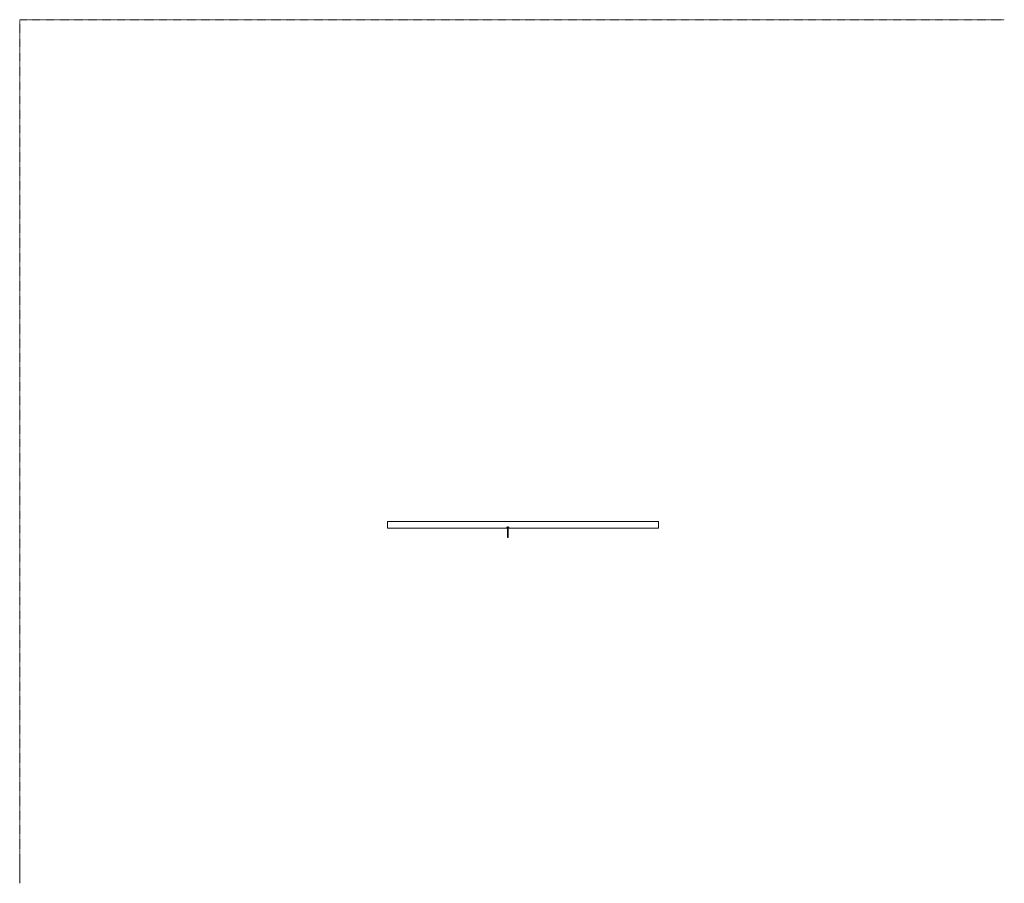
# Model space of a CAD drawing. Header units: millimetres. Extents: x -15489 to 15034, y -13406 to 13375.
import ezdxf

# ---------------------------------------------------------------- set-up
doc = ezdxf.new("R2010")
doc.units = ezdxf.units.MM
doc.linetypes.add('Centre', pattern=[31.75, 6.35, -4.75, 15.9, -4.75])
for name, color, linetype, lineweight in [('A-FLOR-LEVL', 51, 'Continuous', 9), ('A-WALL', 113, 'Continuous', 9), ('P-SANR-FIXT', 6, 'Continuous', 9)]:
    doc.layers.add(name, color=color, linetype=linetype, lineweight=lineweight)

# ---------------------------------------------------------------- blocks, each defined once
blk = doc.blocks.new('FFAS9909-000440BF0_REVIT - Wall Mounted Shower Arm_Matt Black-407298-_3D_')
at = {"layer": 'P-SANR-FIXT'}
mesh = blk.add_polyface(dxfattribs=at)
corners = [(125, 397, 752), (117, 393, 752), (113, 385, 752), (117, 377, 752), (125, 373, 752), (125, 373, 772), (121, 374, 772), (117, 376, 772), (115, 379, 772), (113, 383, 772), (113, 387, 772), (115, 391, 772), (117, 394, 772), (121, 396, 772), (125, 397, 772)]
mesh.append_faces([[corners[k] for k in face] for face in [(3, 8, 2), (10, 2, 9), (2, 11, 1)]], dxfattribs={"vtx0": -1, "vtx1": -1})
mesh.append_faces([[corners[k] for k in face] for face in [(6, 3, 4), (3, 6, 7), (13, 0, 1)]], dxfattribs={"vtx0": -1, "vtx2": -1})
mesh.append_faces([[corners[k] for k in face] for face in [(7, 8, 3), (8, 9, 2), (11, 12, 1), (12, 13, 1), (10, 11, 2)]], dxfattribs={"vtx1": -1, "vtx2": -1})
mesh.append_faces([[corners[k] for k in face] for face in [(4, 5, 6), (13, 14, 0)]], dxfattribs={"vtx2": -1})
mesh = blk.add_polyface(dxfattribs=at)
corners = [(125, 373, 752), (117, 377, 752), (113, 385, 752), (117, 393, 752), (125, 397, 752), (125, 395, 752), (122, 395, 752), (120, 394, 752), (118, 392, 752), (116, 390, 752), (115, 388, 752), (114, 385, 752), (115, 382, 752), (116, 380, 752), (118, 378, 752), (120, 376, 752), (122, 375, 752), (125, 374, 752)]
mesh.append_faces([[corners[k] for k in face] for face in [(8, 3, 7)]], dxfattribs={"vtx0": -1, "vtx1": -1})
mesh.append_faces([[corners[k] for k in face] for face in [(3, 8, 9), (1, 15, 16, 0), (2, 12, 13, 1), (2, 11, 12), (1, 14, 15)]], dxfattribs={"vtx0": -1, "vtx2": -1})
mesh.append_faces([[corners[k] for k in face] for face in [(17, 0, 16)]], dxfattribs={"vtx1": -1})
mesh.append_faces([[corners[k] for k in face] for face in [(10, 11, 2), (13, 14, 1)]], dxfattribs={"vtx1": -1, "vtx2": -1})
mesh.append_faces([[corners[k] for k in face] for face in [(3, 4, 6, 7), (2, 3, 9, 10)]], dxfattribs={"vtx1": -1, "vtx3": -1})
mesh.append_faces([[corners[k] for k in face] for face in [(4, 5, 6)]], dxfattribs={"vtx2": -1})
mesh = blk.add_polyface(dxfattribs=at)
corners = [(125, 373, 772), (125, 368, 783), (125, 357, 788), (121, 357, 789), (117, 357, 791), (115, 357, 794), (113, 357, 798), (113, 357, 802), (115, 357, 806), (117, 357, 809), (121, 357, 811), (125, 357, 812), (125, 377, 807), (125, 392, 792), (125, 397, 772), (121, 396, 772), (117, 394, 772), (115, 391, 772), (113, 387, 772), (113, 383, 772), (115, 379, 772), (117, 376, 772), (121, 374, 772), (125, 366, 810), (125, 395, 781), (125, 361, 811), (125, 396, 776), (113, 382, 788), (113, 372, 797), (115, 389, 783), (117, 373, 781), (125, 363, 786), (114, 368, 804), (114, 380, 780), (115, 364, 791), (115, 392, 779), (118, 363, 809), (115, 371, 788), (125, 371, 808), (119, 373, 807), (125, 384, 799), (117, 379, 802), (117, 384, 796), (113, 378, 794), (116, 388, 791), (113, 365, 798), (125, 371, 778), (125, 393, 786), (125, 381, 803), (125, 388, 796)]
mesh.append_faces([[corners[k] for k in face] for face in [(4, 34, 3), (16, 26, 15), (21, 33, 20), (2, 34, 31), (17, 35, 16), (19, 35, 18), (5, 45, 4), (23, 36, 25), (7, 32, 6), (9, 36, 8), (3, 34, 2), (6, 45, 5), (47, 29, 13), (40, 41, 48)]], dxfattribs={"vtx0": -1, "vtx1": -1})
mesh.append_faces([[corners[k] for k in face] for face in [(19, 33, 29), (19, 29, 35), (39, 41, 32), (41, 39, 12), (29, 47, 35), (30, 27, 33), (7, 36, 32), (34, 28, 37), (33, 22, 30), (31, 34, 37), (32, 28, 45), (45, 6, 32), (28, 34, 45), (44, 27, 42), (25, 36, 9), (38, 39, 36), (29, 33, 27), (27, 30, 37), (16, 35, 24), (44, 13, 29), (37, 28, 43), (1, 37, 30), (43, 41, 42), (36, 39, 32), (29, 27, 44), (41, 28, 32), (42, 41, 40), (43, 42, 27), (37, 43, 27), (41, 43, 28), (44, 42, 49), (4, 45, 34)]], dxfattribs={"vtx0": -1, "vtx1": -1, "vtx2": -1})
mesh.append_faces([[corners[k] for k in face] for face in [(33, 19, 20), (33, 21, 22), (30, 0, 46), (37, 1, 31), (41, 12, 48), (36, 23, 38), (42, 40, 49)]], dxfattribs={"vtx0": -1, "vtx2": -1})
mesh.append_faces([[corners[k] for k in face] for face in [(24, 26, 16), (22, 0, 30), (17, 18, 35), (9, 10, 25), (7, 8, 36), (38, 12, 39), (49, 13, 44), (46, 1, 30), (47, 24, 35)]], dxfattribs={"vtx1": -1, "vtx2": -1})
mesh.append_faces([[corners[k] for k in face] for face in [(26, 14, 15), (10, 11, 25)]], dxfattribs={"vtx2": -1})
mesh = blk.add_polyface(dxfattribs=at)
corners = [(125, 85, 812), (125, 357, 812), (121, 357, 811), (117, 357, 809), (115, 357, 806), (113, 357, 802), (113, 357, 798), (115, 357, 794), (117, 357, 791), (121, 357, 789), (125, 357, 788), (125, 85, 788), (122, 85, 788), (119, 85, 790), (117, 85, 792), (115, 85, 794), (113, 85, 797), (113, 85, 800), (113, 85, 803), (115, 85, 806), (117, 85, 808), (119, 85, 810), (122, 85, 812)]
mesh.append_faces([[corners[k] for k in face] for face in [(6, 17, 5), (7, 16, 6)]], dxfattribs={"vtx0": -1, "vtx1": -1})
mesh.append_faces([[corners[k] for k in face] for face in [(2, 21, 22), (3, 20, 21), (4, 19, 20), (5, 17, 18), (13, 8, 9), (14, 7, 8), (12, 9, 10), (7, 15, 16), (7, 14, 15), (9, 12, 13)]], dxfattribs={"vtx0": -1, "vtx2": -1})
mesh.append_faces([[corners[k] for k in face] for face in [(1, 2, 22), (4, 5, 18), (3, 4, 20), (2, 3, 21), (18, 19, 4), (16, 17, 6), (13, 14, 8)]], dxfattribs={"vtx1": -1, "vtx2": -1})
mesh.append_faces([[corners[k] for k in face] for face in [(22, 0, 1), (10, 11, 12)]], dxfattribs={"vtx2": -1})
mesh = blk.add_polyface(dxfattribs=at)
corners = [(125, 395, 742), (116, 390, 742), (116, 380, 742), (125, 374, 742), (125, 374, 752), (122, 375, 752), (120, 376, 752), (118, 378, 752), (116, 380, 752), (115, 382, 752), (114, 385, 752), (115, 388, 752), (116, 390, 752), (118, 392, 752), (120, 394, 752), (122, 395, 752), (125, 395, 752)]
mesh.append_faces([[corners[k] for k in face] for face in [(7, 2, 6), (3, 6, 2), (13, 1, 12), (1, 14, 0), (14, 1, 13), (15, 0, 14)]], dxfattribs={"vtx0": -1, "vtx1": -1})
mesh.append_faces([[corners[k] for k in face] for face in [(2, 9, 10), (1, 10, 11), (10, 1, 2)]], dxfattribs={"vtx0": -1, "vtx2": -1})
mesh.append_faces([[corners[k] for k in face] for face in [(5, 6, 3), (8, 9, 2), (7, 8, 2), (11, 12, 1)]], dxfattribs={"vtx1": -1, "vtx2": -1})
mesh.append_faces([[corners[k] for k in face] for face in [(3, 4, 5), (15, 16, 0)]], dxfattribs={"vtx2": -1})
mesh = blk.add_polyface(dxfattribs=at)
corners = [(125, 374, 742), (116, 380, 742), (116, 390, 742), (125, 395, 742), (125, 385, 742)]
mesh.append_faces([[corners[k] for k in face] for face in [(2, 3, 4)]], dxfattribs={"vtx2": -1})
mesh.append_faces([[corners[k] for k in face] for face in [(4, 0, 1, 2)]], dxfattribs={"vtx3": -1})
mesh = blk.add_polyface(dxfattribs=at)
corners = [(125, 373, 772), (125, 373, 752), (133, 377, 752), (137, 385, 752), (133, 393, 752), (125, 397, 752), (125, 397, 772), (129, 396, 772), (133, 394, 772), (135, 391, 772), (137, 387, 772), (137, 383, 772), (135, 379, 772), (133, 376, 772), (129, 374, 772)]
mesh.append_faces([[corners[k] for k in face] for face in [(4, 9, 3), (11, 3, 10), (3, 12, 2)]], dxfattribs={"vtx0": -1, "vtx1": -1})
mesh.append_faces([[corners[k] for k in face] for face in [(7, 4, 5), (4, 7, 8), (14, 1, 2)]], dxfattribs={"vtx0": -1, "vtx2": -1})
mesh.append_faces([[corners[k] for k in face] for face in [(8, 9, 4), (9, 10, 3), (12, 13, 2), (13, 14, 2), (11, 12, 3)]], dxfattribs={"vtx1": -1, "vtx2": -1})
mesh.append_faces([[corners[k] for k in face] for face in [(5, 6, 7), (14, 0, 1)]], dxfattribs={"vtx2": -1})
mesh = blk.add_polyface(dxfattribs=at)
corners = [(125, 397, 752), (133, 393, 752), (137, 385, 752), (133, 377, 752), (125, 373, 752), (125, 374, 752), (128, 375, 752), (130, 376, 752), (132, 378, 752), (134, 380, 752), (135, 382, 752), (135, 385, 752), (135, 388, 752), (134, 390, 752), (132, 392, 752), (130, 394, 752), (128, 395, 752), (125, 395, 752)]
mesh.append_faces([[corners[k] for k in face] for face in [(6, 4, 5)]], dxfattribs={"vtx0": -1})
mesh.append_faces([[corners[k] for k in face] for face in [(9, 3, 8)]], dxfattribs={"vtx0": -1, "vtx1": -1})
mesh.append_faces([[corners[k] for k in face] for face in [(1, 13, 14), (2, 12, 13, 1), (16, 0, 1, 15)]], dxfattribs={"vtx0": -1, "vtx2": -1})
mesh.append_faces([[corners[k] for k in face] for face in [(17, 0, 16)]], dxfattribs={"vtx1": -1})
mesh.append_faces([[corners[k] for k in face] for face in [(11, 12, 2), (14, 15, 1), (7, 8, 3), (10, 11, 2)]], dxfattribs={"vtx1": -1, "vtx2": -1})
mesh.append_faces([[corners[k] for k in face] for face in [(9, 10, 2, 3), (6, 7, 3, 4)]], dxfattribs={"vtx1": -1, "vtx3": -1})
mesh = blk.add_polyface(dxfattribs=at)
corners = [(125, 357, 788), (125, 368, 783), (125, 373, 772), (129, 374, 772), (133, 376, 772), (135, 379, 772), (137, 383, 772), (137, 387, 772), (135, 391, 772), (133, 394, 772), (129, 396, 772), (125, 397, 772), (125, 392, 792), (125, 377, 807), (125, 357, 812), (129, 357, 811), (133, 357, 809), (135, 357, 806), (137, 357, 802), (137, 357, 798), (135, 357, 794), (133, 357, 791), (129, 357, 789), (125, 395, 781), (125, 366, 810), (125, 396, 776), (125, 361, 811), (137, 382, 788), (137, 372, 797), (135, 389, 783), (133, 373, 781), (125, 363, 786), (136, 368, 804), (136, 380, 780), (135, 364, 791), (135, 392, 779), (132, 363, 809), (135, 371, 788), (125, 371, 808), (131, 373, 807), (125, 384, 799), (133, 379, 802), (133, 384, 796), (137, 378, 794), (134, 388, 791), (137, 365, 798), (125, 371, 778), (125, 393, 786), (125, 381, 803), (125, 388, 796)]
mesh.append_faces([[corners[k] for k in face] for face in [(15, 26, 14)]], dxfattribs={"vtx0": -1})
mesh.append_faces([[corners[k] for k in face] for face in [(10, 25, 9), (9, 35, 8), (26, 36, 24), (17, 36, 16), (0, 34, 22), (16, 26, 15), (18, 36, 17), (38, 39, 13), (49, 44, 12), (21, 45, 20), (2, 30, 46)]], dxfattribs={"vtx0": -1, "vtx1": -1})
mesh.append_faces([[corners[k] for k in face] for face in [(35, 47, 29), (35, 9, 23), (35, 29, 6), (28, 34, 37), (41, 39, 32), (33, 29, 27), (13, 39, 41), (30, 3, 33), (6, 29, 33), (18, 32, 36), (27, 44, 42), (45, 28, 32), (39, 36, 32), (43, 37, 27), (41, 32, 28), (30, 33, 27), (37, 1, 30), (26, 16, 36), (28, 45, 34), (34, 45, 21), (36, 39, 38), (37, 34, 31), (27, 37, 30), (41, 42, 40), (44, 49, 42), (42, 43, 27), (43, 41, 28), (27, 29, 44), (41, 43, 42), (37, 43, 28), (19, 45, 32), (12, 44, 29)]], dxfattribs={"vtx0": -1, "vtx1": -1, "vtx2": -1})
mesh.append_faces([[corners[k] for k in face] for face in [(33, 5, 6), (33, 3, 4), (37, 31, 1), (45, 19, 20), (30, 1, 46), (32, 18, 19), (41, 40, 48), (35, 23, 47)]], dxfattribs={"vtx0": -1, "vtx2": -1})
mesh.append_faces([[corners[k] for k in face] for face in [(6, 7, 35), (25, 23, 9), (2, 3, 30), (7, 8, 35), (4, 5, 33), (21, 22, 34), (0, 31, 34), (47, 12, 29), (38, 24, 36), (48, 13, 41), (49, 40, 42)]], dxfattribs={"vtx1": -1, "vtx2": -1})
mesh.append_faces([[corners[k] for k in face] for face in [(10, 11, 25)]], dxfattribs={"vtx2": -1})
mesh = blk.add_polyface(dxfattribs=at)
corners = [(125, 374, 752), (125, 374, 742), (134, 380, 742), (134, 390, 742), (125, 395, 742), (125, 395, 752), (128, 395, 752), (130, 394, 752), (132, 392, 752), (134, 390, 752), (135, 388, 752), (135, 385, 752), (135, 382, 752), (134, 380, 752), (132, 378, 752), (130, 376, 752), (128, 375, 752)]
mesh.append_faces([[corners[k] for k in face] for face in [(8, 3, 7), (4, 7, 3), (14, 2, 13), (2, 15, 1), (15, 2, 14), (16, 1, 15)]], dxfattribs={"vtx0": -1, "vtx1": -1})
mesh.append_faces([[corners[k] for k in face] for face in [(3, 10, 11), (2, 11, 12), (11, 2, 3)]], dxfattribs={"vtx0": -1, "vtx2": -1})
mesh.append_faces([[corners[k] for k in face] for face in [(6, 7, 4), (9, 10, 3), (8, 9, 3), (12, 13, 2)]], dxfattribs={"vtx1": -1, "vtx2": -1})
mesh.append_faces([[corners[k] for k in face] for face in [(4, 5, 6), (16, 0, 1)]], dxfattribs={"vtx2": -1})
mesh = blk.add_polyface(dxfattribs=at)
corners = [(125, 395, 742), (134, 390, 742), (134, 380, 742), (125, 374, 742), (125, 385, 742)]
mesh.append_faces([[corners[k] for k in face] for face in [(0, 1, 4)]], dxfattribs={"vtx1": -1})
mesh.append_faces([[corners[k] for k in face] for face in [(2, 3, 4, 1)]], dxfattribs={"vtx2": -1})
mesh = blk.add_polyface(dxfattribs=at)
corners = [(125, 357, 812), (125, 85, 812), (128, 85, 812), (131, 85, 810), (133, 85, 808), (135, 85, 806), (137, 85, 803), (137, 85, 800), (137, 85, 797), (135, 85, 794), (133, 85, 792), (131, 85, 790), (128, 85, 788), (125, 85, 788), (125, 357, 788), (129, 357, 789), (133, 357, 791), (135, 357, 794), (137, 357, 798), (137, 357, 802), (135, 357, 806), (133, 357, 809), (129, 357, 811)]
mesh.append_faces([[corners[k] for k in face] for face in [(14, 12, 13)]], dxfattribs={"vtx0": -1})
mesh.append_faces([[corners[k] for k in face] for face in [(19, 7, 18), (20, 6, 19)]], dxfattribs={"vtx0": -1, "vtx1": -1})
mesh.append_faces([[corners[k] for k in face] for face in [(15, 11, 12), (17, 9, 10), (17, 8, 9), (18, 7, 8), (3, 21, 22), (2, 22, 0), (20, 5, 6), (20, 4, 5), (22, 2, 3)]], dxfattribs={"vtx0": -1, "vtx2": -1})
mesh.append_faces([[corners[k] for k in face] for face in [(14, 15, 12), (17, 18, 8), (16, 17, 10), (15, 16, 11), (10, 11, 16), (6, 7, 19), (20, 21, 4), (3, 4, 21)]], dxfattribs={"vtx1": -1, "vtx2": -1})
mesh.append_faces([[corners[k] for k in face] for face in [(0, 1, 2)]], dxfattribs={"vtx2": -1})
mesh = blk.add_polyface(dxfattribs=at)
corners = [(125, 85, 827), (109, 85, 822), (99, 85, 808), (99, 85, 792), (109, 85, 778), (125, 85, 773), (125, 84, 771), (125, 82, 770), (107, 82, 776), (96, 82, 791), (96, 82, 809), (107, 82, 824), (125, 82, 830), (125, 84, 829), (119, 85, 825), (119, 85, 775), (111, 84, 825), (101, 84, 817), (111, 84, 775), (101, 84, 783), (116, 82, 827), (116, 82, 773), (96, 84, 800), (114, 85, 824), (118, 85, 828), (119, 83, 829), (113, 83, 827), (108, 83, 824), (102, 82, 817), (106, 84, 822), (104, 85, 815), (100, 85, 812), (97, 84, 811), (97, 85, 806), (99, 85, 800), (103, 83, 820), (104, 85, 819), (96, 82, 800), (96, 83, 805), (97, 85, 796), (97, 84, 792), (99, 85, 789), (104, 85, 785), (102, 82, 783), (98, 83, 787), (114, 85, 776), (118, 85, 772), (119, 83, 771), (113, 83, 773), (108, 83, 776), (106, 84, 778), (103, 83, 780), (104, 85, 781)]
mesh.append_faces([[corners[k] for k in face] for face in [(30, 36, 1), (13, 25, 12), (9, 44, 43), (0, 24, 13), (12, 25, 20), (3, 39, 34), (11, 35, 28), (5, 46, 15), (7, 47, 6), (4, 52, 42)]], dxfattribs={"vtx0": -1, "vtx1": -1})
mesh.append_faces([[corners[k] for k in face] for face in [(36, 31, 17), (26, 20, 25), (32, 17, 31), (24, 25, 13), (24, 23, 16), (26, 27, 11), (39, 33, 34), (46, 48, 18), (42, 52, 41), (22, 39, 40), (49, 18, 48), (46, 47, 48), (18, 49, 50), (29, 17, 35), (18, 45, 46), (39, 22, 33), (27, 29, 35), (26, 25, 24), (26, 24, 16), (27, 26, 16), (29, 27, 16), (32, 28, 17), (16, 1, 29), (27, 35, 11), (29, 36, 17), (2, 33, 31), (33, 32, 31), (22, 38, 33), (40, 37, 22), (17, 28, 35), (1, 36, 29), (31, 36, 30), (33, 38, 32), (32, 38, 10), (22, 37, 38), (40, 39, 41), (41, 39, 3), (9, 40, 44), (50, 52, 4), (51, 19, 50), (44, 41, 19), (41, 44, 40), (44, 19, 51), (47, 46, 6), (47, 21, 48), (49, 48, 8), (49, 51, 50), (52, 50, 19), (4, 18, 50), (8, 51, 49), (44, 51, 43), (41, 52, 19)]], dxfattribs={"vtx0": -1, "vtx1": -1, "vtx2": -1})
mesh.append_faces([[corners[k] for k in face] for face in [(24, 14, 23), (47, 7, 21), (18, 4, 45), (46, 5, 6), (16, 23, 1), (31, 30, 2), (32, 10, 28), (33, 2, 34), (40, 9, 37), (41, 3, 42), (51, 8, 43)]], dxfattribs={"vtx0": -1, "vtx2": -1})
mesh.append_faces([[corners[k] for k in face] for face in [(0, 14, 24), (37, 10, 38), (11, 20, 26), (45, 15, 46), (21, 8, 48)]], dxfattribs={"vtx1": -1, "vtx2": -1})
mesh = blk.add_polyface(dxfattribs=at)
corners = [(125, 75, 770), (107, 75, 776), (96, 75, 791), (96, 75, 809), (107, 75, 824), (125, 75, 830), (125, 82, 830), (107, 82, 824), (96, 82, 809), (96, 82, 791), (107, 82, 776), (125, 82, 770), (114, 82, 826), (116, 75, 827), (102, 75, 817), (102, 82, 817), (96, 75, 800), (96, 82, 800), (102, 75, 783), (102, 82, 783), (114, 75, 774), (116, 82, 773), (119, 82, 828), (119, 75, 772)]
mesh.append_faces([[corners[k] for k in face] for face in [(22, 5, 6), (23, 11, 0)]], dxfattribs={"vtx0": -1})
mesh.append_faces([[corners[k] for k in face] for face in [(7, 4, 12), (5, 22, 13), (11, 23, 21)]], dxfattribs={"vtx0": -1, "vtx1": -1})
mesh.append_faces([[corners[k] for k in face] for face in [(14, 15, 8, 3), (4, 7, 15, 14), (12, 4, 13), (18, 19, 10, 1), (19, 18, 2, 9), (9, 2, 16), (20, 10, 21)]], dxfattribs={"vtx0": -1, "vtx2": -1})
mesh.append_faces([[corners[k] for k in face] for face in [(22, 12, 13), (20, 1, 10), (8, 17, 3), (23, 20, 21)]], dxfattribs={"vtx1": -1, "vtx2": -1})
mesh.append_faces([[corners[k] for k in face] for face in [(17, 9, 16, 3)]], dxfattribs={"vtx1": -1, "vtx3": -1})
mesh = blk.add_polyface(dxfattribs=at)
corners = [(125, 75, 830), (107, 75, 824), (96, 75, 809), (96, 75, 791), (107, 75, 776), (125, 75, 770), (125, 75, 789), (122, 75, 790), (120, 75, 791), (118, 75, 793), (116, 75, 795), (115, 75, 797), (114, 75, 800), (115, 75, 803), (116, 75, 805), (118, 75, 807), (120, 75, 809), (122, 75, 810), (125, 75, 811)]
mesh.append_faces([[corners[k] for k in face] for face in [(14, 2, 13)]], dxfattribs={"vtx0": -1, "vtx1": -1})
mesh.append_faces([[corners[k] for k in face] for face in [(4, 7, 8), (4, 8, 9), (3, 11, 12), (1, 15, 16)]], dxfattribs={"vtx0": -1, "vtx2": -1})
mesh.append_faces([[corners[k] for k in face] for face in [(9, 10, 4), (16, 17, 1)]], dxfattribs={"vtx1": -1, "vtx2": -1})
mesh.append_faces([[corners[k] for k in face] for face in [(3, 4, 10, 11), (12, 13, 2, 3), (1, 2, 14, 15)]], dxfattribs={"vtx1": -1, "vtx3": -1})
mesh.append_faces([[corners[k] for k in face] for face in [(5, 6, 7, 4)]], dxfattribs={"vtx2": -1})
mesh.append_faces([[corners[k] for k in face] for face in [(17, 18, 0, 1)]], dxfattribs={"vtx3": -1})
mesh = blk.add_polyface(dxfattribs=at)
corners = [(125, 85, 773), (109, 85, 778), (99, 85, 792), (99, 85, 808), (109, 85, 822), (125, 85, 827), (125, 85, 812), (122, 85, 812), (119, 85, 810), (117, 85, 808), (115, 85, 806), (113, 85, 803), (113, 85, 800), (113, 85, 797), (115, 85, 794), (117, 85, 792), (119, 85, 790), (122, 85, 788), (125, 85, 788)]
mesh.append_faces([[corners[k] for k in face] for face in [(16, 1, 15), (11, 3, 10)]], dxfattribs={"vtx0": -1, "vtx1": -1})
mesh.append_faces([[corners[k] for k in face] for face in [(3, 11, 12), (10, 3, 4, 9)]], dxfattribs={"vtx0": -1, "vtx2": -1})
mesh.append_faces([[corners[k] for k in face] for face in [(16, 17, 1), (13, 14, 2), (8, 9, 4)]], dxfattribs={"vtx1": -1, "vtx2": -1})
mesh.append_faces([[corners[k] for k in face] for face in [(14, 15, 1, 2), (12, 13, 2, 3), (7, 8, 4, 5)]], dxfattribs={"vtx1": -1, "vtx3": -1})
mesh.append_faces([[corners[k] for k in face] for face in [(5, 6, 7)]], dxfattribs={"vtx2": -1})
mesh.append_faces([[corners[k] for k in face] for face in [(17, 18, 0, 1)]], dxfattribs={"vtx3": -1})
mesh = blk.add_polyface(dxfattribs=at)
corners = [(125, 65, 789), (116, 65, 795), (116, 65, 805), (125, 65, 811), (125, 75, 811), (122, 75, 810), (120, 75, 809), (118, 75, 807), (116, 75, 805), (115, 75, 803), (114, 75, 800), (115, 75, 797), (116, 75, 795), (118, 75, 793), (120, 75, 791), (122, 75, 790), (125, 75, 789)]
mesh.append_faces([[corners[k] for k in face] for face in [(7, 2, 6), (9, 2, 8), (13, 1, 12), (1, 14, 0), (14, 1, 13), (15, 0, 14)]], dxfattribs={"vtx0": -1, "vtx1": -1})
mesh.append_faces([[corners[k] for k in face] for face in [(6, 2, 3), (2, 7, 8), (2, 9, 10), (1, 10, 11), (10, 1, 2)]], dxfattribs={"vtx0": -1, "vtx2": -1})
mesh.append_faces([[corners[k] for k in face] for face in [(5, 6, 3), (11, 12, 1)]], dxfattribs={"vtx1": -1, "vtx2": -1})
mesh.append_faces([[corners[k] for k in face] for face in [(3, 4, 5), (15, 16, 0)]], dxfattribs={"vtx2": -1})
mesh = blk.add_polyface(dxfattribs=at)
corners = [(125, 65, 811), (116, 65, 805), (116, 65, 795), (125, 65, 789), (125, 65, 800)]
mesh.append_faces([[corners[k] for k in face] for face in [(2, 3, 4)]], dxfattribs={"vtx2": -1})
mesh.append_faces([[corners[k] for k in face] for face in [(4, 0, 1, 2)]], dxfattribs={"vtx3": -1})
mesh = blk.add_polyface(dxfattribs=at)
corners = [(125, 85, 827), (141, 85, 822), (151, 85, 808), (151, 85, 792), (141, 85, 778), (125, 85, 773), (125, 85, 788), (128, 85, 788), (131, 85, 790), (133, 85, 792), (135, 85, 794), (137, 85, 797), (137, 85, 800), (137, 85, 803), (135, 85, 806), (133, 85, 808), (131, 85, 810), (128, 85, 812), (125, 85, 812)]
mesh.append_faces([[corners[k] for k in face] for face in [(8, 4, 7), (15, 1, 14), (16, 1, 15)]], dxfattribs={"vtx0": -1, "vtx1": -1})
mesh.append_faces([[corners[k] for k in face] for face in [(14, 1, 2, 13), (1, 16, 17, 0)]], dxfattribs={"vtx0": -1, "vtx2": -1})
mesh.append_faces([[corners[k] for k in face] for face in [(18, 0, 17)]], dxfattribs={"vtx1": -1})
mesh.append_faces([[corners[k] for k in face] for face in [(11, 12, 3), (9, 10, 4), (8, 9, 4)]], dxfattribs={"vtx1": -1, "vtx2": -1})
mesh.append_faces([[corners[k] for k in face] for face in [(3, 4, 10, 11), (12, 13, 2, 3)]], dxfattribs={"vtx1": -1, "vtx3": -1})
mesh.append_faces([[corners[k] for k in face] for face in [(5, 6, 7, 4)]], dxfattribs={"vtx2": -1})
mesh = blk.add_polyface(dxfattribs=at)
corners = [(125, 85, 773), (141, 85, 778), (151, 85, 792), (151, 85, 808), (141, 85, 822), (125, 85, 827), (125, 84, 829), (125, 82, 830), (143, 82, 824), (154, 82, 809), (154, 82, 791), (143, 82, 776), (125, 82, 770), (125, 84, 771), (131, 85, 775), (131, 85, 825), (125, 85, 828), (136, 84, 827), (130, 84, 828), (134, 82, 827), (125, 83, 829), (131, 82, 828), (132, 83, 829), (139, 84, 775), (149, 84, 783), (134, 85, 827), (141, 85, 824), (146, 85, 815), (151, 84, 812), (154, 82, 800), (154, 84, 795), (134, 82, 773), (146, 85, 819), (148, 82, 817), (146, 83, 821), (154, 84, 805), (151, 85, 800), (153, 85, 804), (138, 82, 826), (136, 85, 776), (132, 85, 772), (131, 83, 771), (137, 83, 773), (142, 83, 776), (148, 82, 783), (144, 84, 778), (146, 85, 785), (150, 85, 788), (152, 84, 789), (147, 83, 780), (146, 85, 781), (136, 85, 824), (151, 82, 813), (150, 83, 816), (153, 83, 811), (153, 85, 796), (141, 84, 825)]
mesh.append_faces([[corners[k] for k in face] for face in [(15, 25, 51), (20, 22, 6), (19, 22, 21), (9, 54, 52), (46, 50, 1), (13, 41, 12), (0, 40, 13), (12, 41, 31), (44, 48, 10), (11, 49, 44)]], dxfattribs={"vtx0": -1, "vtx1": -1})
mesh.append_faces([[corners[k] for k in face] for face in [(42, 31, 41), (40, 41, 13), (26, 51, 25), (40, 39, 23), (42, 43, 11), (18, 25, 16), (45, 24, 49), (18, 22, 17), (4, 26, 32), (21, 22, 20), (22, 18, 6), (25, 18, 17), (43, 45, 49), (25, 17, 26), (53, 32, 34), (22, 38, 17), (37, 28, 35), (50, 47, 24), (47, 48, 24), (56, 26, 17), (28, 27, 32), (54, 28, 53), (26, 34, 32), (29, 30, 35), (37, 30, 55), (28, 37, 3), (30, 37, 35), (56, 34, 26), (42, 41, 40), (42, 40, 23), (43, 42, 23), (45, 43, 23), (48, 44, 24), (23, 1, 45), (43, 49, 11), (45, 50, 24), (55, 47, 2), (48, 47, 30), (30, 10, 48), (24, 44, 49), (1, 50, 45), (47, 50, 46), (54, 35, 28), (32, 53, 28), (34, 33, 53), (52, 54, 53), (35, 54, 9), (37, 55, 36), (47, 55, 30), (38, 56, 17), (8, 34, 56)]], dxfattribs={"vtx0": -1, "vtx1": -1, "vtx2": -1})
mesh.append_faces([[corners[k] for k in face] for face in [(40, 14, 39), (30, 29, 10), (18, 16, 6), (25, 15, 5), (32, 27, 4), (55, 2, 36), (37, 36, 3), (23, 39, 1), (47, 46, 2), (26, 4, 51)]], dxfattribs={"vtx0": -1, "vtx2": -1})
mesh.append_faces([[corners[k] for k in face] for face in [(9, 29, 35), (8, 33, 34), (19, 38, 22), (5, 16, 25), (0, 14, 40), (38, 8, 56), (3, 27, 28), (33, 52, 53), (11, 31, 42)]], dxfattribs={"vtx1": -1, "vtx2": -1})
mesh.append_faces([[corners[k] for k in face] for face in [(20, 7, 21)]], dxfattribs={"vtx2": -1})
mesh = blk.add_polyface(dxfattribs=at)
corners = [(125, 75, 830), (143, 75, 824), (154, 75, 809), (154, 75, 791), (143, 75, 776), (125, 75, 770), (125, 82, 770), (143, 82, 776), (154, 82, 791), (154, 82, 809), (143, 82, 824), (125, 82, 830), (136, 82, 774), (134, 75, 773), (148, 75, 783), (148, 82, 783), (154, 75, 800), (154, 82, 800), (148, 75, 817), (148, 82, 817), (136, 75, 826), (134, 82, 827), (131, 82, 772), (131, 75, 828)]
mesh.append_faces([[corners[k] for k in face] for face in [(22, 5, 6), (23, 11, 0)]], dxfattribs={"vtx0": -1})
mesh.append_faces([[corners[k] for k in face] for face in [(7, 4, 12), (5, 22, 13), (11, 23, 21)]], dxfattribs={"vtx0": -1, "vtx1": -1})
mesh.append_faces([[corners[k] for k in face] for face in [(14, 15, 8, 3), (4, 7, 15, 14), (12, 4, 13), (18, 19, 10, 1), (19, 18, 2, 9), (9, 2, 16), (20, 10, 21)]], dxfattribs={"vtx0": -1, "vtx2": -1})
mesh.append_faces([[corners[k] for k in face] for face in [(22, 12, 13), (20, 1, 10), (8, 17, 3), (23, 20, 21)]], dxfattribs={"vtx1": -1, "vtx2": -1})
mesh.append_faces([[corners[k] for k in face] for face in [(17, 9, 16, 3)]], dxfattribs={"vtx1": -1, "vtx3": -1})
mesh = blk.add_polyface(dxfattribs=at)
corners = [(125, 75, 770), (143, 75, 776), (154, 75, 791), (154, 75, 809), (143, 75, 824), (125, 75, 830), (125, 75, 811), (128, 75, 810), (130, 75, 809), (132, 75, 807), (134, 75, 805), (135, 75, 803), (135, 75, 800), (135, 75, 797), (134, 75, 795), (132, 75, 793), (130, 75, 791), (128, 75, 790), (125, 75, 789)]
mesh.append_faces([[corners[k] for k in face] for face in [(17, 1, 16), (10, 4, 9), (9, 4, 8)]], dxfattribs={"vtx0": -1, "vtx1": -1})
mesh.append_faces([[corners[k] for k in face] for face in [(14, 1, 2, 13), (1, 14, 15), (1, 15, 16)]], dxfattribs={"vtx0": -1, "vtx2": -1})
mesh.append_faces([[corners[k] for k in face] for face in [(11, 12, 3), (7, 8, 4)]], dxfattribs={"vtx1": -1, "vtx2": -1})
mesh.append_faces([[corners[k] for k in face] for face in [(12, 13, 2, 3), (3, 4, 10, 11)]], dxfattribs={"vtx1": -1, "vtx3": -1})
mesh.append_faces([[corners[k] for k in face] for face in [(5, 6, 7, 4)]], dxfattribs={"vtx2": -1})
mesh.append_faces([[corners[k] for k in face] for face in [(17, 18, 0, 1)]], dxfattribs={"vtx3": -1})
mesh = blk.add_polyface(dxfattribs=at)
corners = [(125, 75, 811), (125, 65, 811), (134, 65, 805), (134, 65, 795), (125, 65, 789), (125, 75, 789), (128, 75, 790), (130, 75, 791), (132, 75, 793), (134, 75, 795), (135, 75, 797), (135, 75, 800), (135, 75, 803), (134, 75, 805), (132, 75, 807), (130, 75, 809), (128, 75, 810)]
mesh.append_faces([[corners[k] for k in face] for face in [(8, 3, 7), (10, 3, 9), (14, 2, 13), (2, 15, 1), (15, 2, 14), (16, 1, 15)]], dxfattribs={"vtx0": -1, "vtx1": -1})
mesh.append_faces([[corners[k] for k in face] for face in [(7, 3, 4), (3, 8, 9), (3, 10, 11), (2, 11, 12), (11, 2, 3)]], dxfattribs={"vtx0": -1, "vtx2": -1})
mesh.append_faces([[corners[k] for k in face] for face in [(6, 7, 4), (12, 13, 2)]], dxfattribs={"vtx1": -1, "vtx2": -1})
mesh.append_faces([[corners[k] for k in face] for face in [(4, 5, 6), (16, 0, 1)]], dxfattribs={"vtx2": -1})
mesh = blk.add_polyface(dxfattribs=at)
corners = [(125, 65, 789), (134, 65, 795), (134, 65, 805), (125, 65, 811), (125, 65, 800)]
mesh.append_faces([[corners[k] for k in face] for face in [(0, 1, 4)]], dxfattribs={"vtx1": -1})
mesh.append_faces([[corners[k] for k in face] for face in [(2, 3, 4, 1)]], dxfattribs={"vtx2": -1})
blk = doc.blocks.new('Level - M_Level Head - Circle-11789-_3D_')
at = {"layer": 'A-FLOR-LEVL'}
blk.add_circle((4, 0), 4, dxfattribs=at)
mesh = blk.add_polyface(dxfattribs=at)
corners = [(4, 0), (4, 4), (2.96, 3.86), (2, 3.46), (1.17, 2.83), (0.54, 2), (0.14, 1.04), (0, 0)]
mesh.append_faces([[corners[k] for k in face] for face in [(0, 6, 7)]], dxfattribs={"vtx0": -1})
mesh.append_faces([[corners[k] for k in face] for face in [(0, 2, 3, 4)]], dxfattribs={"vtx0": -1, "vtx3": -1})
mesh.append_faces([[corners[k] for k in face] for face in [(1, 2, 0)]], dxfattribs={"vtx1": -1})
mesh.append_faces([[corners[k] for k in face] for face in [(5, 6, 0, 4)]], dxfattribs={"vtx1": -1, "vtx2": -1})
mesh = blk.add_polyface(dxfattribs=at)
corners = [(4, -4), (5.04, -3.86), (6, -3.46), (6.83, -2.83), (7.46, -2), (7.86, -1.04), (8, 0), (4, 0)]
mesh.append_faces([[corners[k] for k in face] for face in [(7, 4, 5, 6)]], dxfattribs={"vtx0": -1})
mesh.append_faces([[corners[k] for k in face] for face in [(4, 7, 3)]], dxfattribs={"vtx0": -1, "vtx1": -1})
mesh.append_faces([[corners[k] for k in face] for face in [(0, 1, 7)]], dxfattribs={"vtx1": -1})
mesh.append_faces([[corners[k] for k in face] for face in [(2, 3, 7, 1)]], dxfattribs={"vtx1": -1, "vtx2": -1})

msp = doc.modelspace()

# ---------------------------------------------------------------- linework, layer by layer
at = {"layer": 'A-FLOR-LEVL', "linetype": 'Centre'}
for p, q in [((-15489, 13375), (-15489, -12606)), ((15034, 13375), (-15489, 13375)), ((-15489, 13375, 4000), (-15489, -12606, 4000)), ((15034, 13375, 4000), (-15489, 13375, 4000)), ((-15489, 13375, -300), (-15489, -12606, -300)), ((15034, 13375, -300), (-15489, 13375, -300)), ((-15489, 13375, -4000), (-15489, -12606, -4000)), ((15034, 13375, -4000), (-15489, 13375, -4000)), ((-15489, 13375, -4300), (-15489, -12606, -4300)), ((15034, 13375, -4300), (-15489, 13375, -4300)), ((-15489, 13375, -4600), (-15489, -12606, -4600)), ((15034, 13375, -4600), (-15489, 13375, -4600))]:
    msp.add_line(p, q, dxfattribs=at)

# ---------------------------------------------------------------- block references
at = {"layer": 'A-FLOR-LEVL', "extrusion": (-1, 0, 0), "xscale": 99.99999999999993, "yscale": 99.99999999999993, "zscale": 99.99999999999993}
for p in [(12606, 0, 15489), (12606, 4000, 15489), (12606, -300, 15489), (12606, -4000, 15489), (12606, -4300, 15489), (12606, -4600, 15489)]:
    msp.add_blockref('Level - M_Level Head - Circle-11789-_3D_', p, dxfattribs=at)
at = {"layer": 'P-SANR-FIXT', "rotation": 180}
msp.add_blockref('FFAS9909-000440BF0_REVIT - Wall Mounted Shower Arm_Matt Black-407298-_3D_', (-233, -2290, -300), dxfattribs=at)

# ---------------------------------------------------------------- meshes
at = {"layer": 'A-WALL'}
mesh = msp.add_polyface(dxfattribs=at)
corners = [(-4088, -2190, 8000), (4312, -2190, 8000), (4312, -2190), (-4088, -2190)]
mesh.append_faces([[corners[k] for k in face] for face in [(0, 1, 2, 3)]])
mesh = msp.add_polyface(dxfattribs=at)
corners = [(-4088, -2390), (-4088, -2190), (4312, -2190), (4312, -2390)]
mesh.append_faces([[corners[k] for k in face] for face in [(0, 1, 2, 3)]])
mesh = msp.add_polyface(dxfattribs=at)
corners = [(4312, -2390, 8000), (4312, -2190, 8000), (-4088, -2190, 8000), (-4088, -2390, 8000)]
mesh.append_faces([[corners[k] for k in face] for face in [(0, 1, 2, 3)]])
mesh = msp.add_polyface(dxfattribs=at)
corners = [(-4088, -2390, 8000), (-4088, -2190, 8000), (-4088, -2190), (-4088, -2390)]
mesh.append_faces([[corners[k] for k in face] for face in [(0, 1, 2, 3)]])
mesh = msp.add_polyface(dxfattribs=at)
corners = [(4312, -2390), (4312, -2390, 8000), (-4088, -2390, 8000), (-4088, -2390)]
mesh.append_faces([[corners[k] for k in face] for face in [(0, 1, 2, 3)]])
mesh = msp.add_polyface(dxfattribs=at)
corners = [(4312, -2390), (4312, -2190), (4312, -2190, 8000), (4312, -2390, 8000)]
mesh.append_faces([[corners[k] for k in face] for face in [(0, 1, 2, 3)]])

doc.saveas('drawing.dxf')
